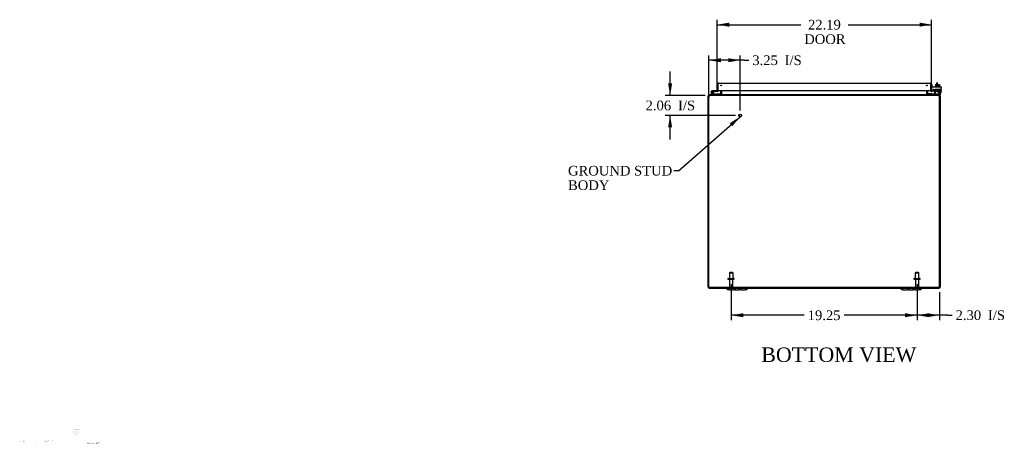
# Model space of a CAD drawing. Header units: inches. Extents: x 6 to 238, y 0 to 158.
# Tile 1 of 7: x 6 to 108, y 0 to 44. Entities that reach past the tile are written whole.
import ezdxf
from ezdxf.enums import TextEntityAlignment as Align

# ---------------------------------------------------------------- set-up
doc = ezdxf.new("R2010")
doc.units = ezdxf.units.IN
doc.header["$MEASUREMENT"] = 0
for name, color, linetype in [('COM40153-1', 7, 'CONTINUOUS'), ('COM40153-2', 7, 'CONTINUOUS'), ('COM42667', 7, 'CONTINUOUS'), ('COM42780', 7, 'CONTINUOUS'), ('COM48483', 7, 'CONTINUOUS'), ('COM48513', 7, 'CONTINUOUS'), ('COM71780-17', 7, 'CONTINUOUS'), ('DEFAULT', 7, 'CONTINUOUS'), ('DIMENSIONS', 7, 'CONTINUOUS'), ('FET07710', 7, 'CONTINUOUS'), ('HNG10620-26B', 7, 'CONTINUOUS'), ('HNG10620-26C', 7, 'CONTINUOUS'), ('HNG10620-26P', 7, 'CONTINUOUS'), ('SCC19011', 7, 'CONTINUOUS'), ('STD21878', 7, 'CONTINUOUS'), ('STD26094', 7, 'CONTINUOUS'), ('WAF25035', 7, 'CONTINUOUS')]:
    doc.layers.add(name, color=color, linetype=linetype)
doc.styles.add('SEACAD_TIMES_NEW_ROMAN', font='times.ttf')

# ---------------------------------------------------------------- blocks, each defined once
blk = doc.blocks.new('SEANNOT_GROUP')
at = {"layer": 'DIMENSIONS', "color": 7, "linetype": 'Continuous', "style": 'SEACAD_TIMES_NEW_ROMAN'}
blk.add_text('Hammond_WEB', height=0.125, dxfattribs=at).set_placement((13.01, 0.57), align=Align.TOP_LEFT)
blk = doc.blocks.new('SEANNOT_GROUP1')
at = {"layer": 'DEFAULT', "linetype": 'Continuous'}
blk.add_hatch(color=136, dxfattribs=at).paths.add_polyline_path([(79.8, 33.33), (80.6, 34.31), (79.52, 33.64)])
at = {"layer": 'DEFAULT', "color": 136, "linetype": 'Continuous'}
blk.add_line((74.23, 28.73), (73.73, 28.73), dxfattribs=at)
blk.add_lwpolyline([(74.23, 28.73), (80.6, 34.31)], dxfattribs=at)
at = {"layer": 'DEFAULT', "color": 136, "linetype": 'Continuous', "style": 'SEACAD_TIMES_NEW_ROMAN'}
for s, p in [('GROUND STUD', (62.79, 29.23)), ('BODY', (62.79, 27.73))]:
    blk.add_text(s, height=1, dxfattribs=at).set_placement(p, align=Align.TOP_LEFT)
blk = doc.blocks.new('GDIMGGROUP7')
at = {"layer": 'DEFAULT', "linetype": 'Continuous'}
for points in [[(100.18, 13.57), (100.18, 13.98), (98.93, 13.78)], [(99.98, 13.57), (101.23, 13.78), (99.98, 13.98)]]:
    blk.add_hatch(color=136, dxfattribs=at).paths.add_polyline_path(points)
at = {"layer": 'DEFAULT', "color": 136, "linetype": 'Continuous'}
for p, q in [((98.93, 16.99), (98.93, 13.28)), ((101.23, 16.15), (101.23, 13.28)), ((102.06, 13.78), (98.93, 13.78)), ((102.06, 13.78), (102.56, 13.78))]:
    blk.add_line(p, q, dxfattribs=at)
at = {"layer": 'DEFAULT', "color": 136, "linetype": 'Continuous', "style": 'SEACAD_TIMES_NEW_ROMAN'}
for s, p in [('2.30', (102.91, 14.28)), ('I/S', (106.26, 14.28))]:
    blk.add_text(s, height=1, dxfattribs=at).set_placement(p, align=Align.TOP_LEFT)
blk = doc.blocks.new('GDIMGGROUP8')
at = {"layer": 'DEFAULT', "linetype": 'Continuous'}
for points in [[(80.93, 13.57), (80.93, 13.98), (79.68, 13.77)], [(97.68, 13.57), (98.93, 13.77), (97.68, 13.98)]]:
    blk.add_hatch(color=136, dxfattribs=at).paths.add_polyline_path(points)
at = {"layer": 'DEFAULT', "color": 136, "linetype": 'Continuous'}
for p, q in [((79.68, 16.99), (79.68, 13.27)), ((98.93, 16.99), (98.93, 13.27)), ((87.25, 13.77), (79.68, 13.77)), ((98.93, 13.77), (91.36, 13.77))]:
    blk.add_line(p, q, dxfattribs=at)
at = {"layer": 'DEFAULT', "color": 136, "linetype": 'Continuous', "style": 'SEACAD_TIMES_NEW_ROMAN'}
blk.add_text('19.25', height=1, dxfattribs=at).set_placement((87.6, 14.27), align=Align.TOP_LEFT)
blk = doc.blocks.new('GDIMGGROUP14')
at = {"layer": 'DEFAULT', "linetype": 'Continuous'}
for points in [[(73.15, 37.76), (73.36, 36.51), (73.57, 37.76)], [(73.15, 33.2), (73.57, 33.2), (73.36, 34.45)]]:
    blk.add_hatch(color=136, dxfattribs=at).paths.add_polyline_path(points)
at = {"layer": 'DEFAULT', "color": 136, "linetype": 'Continuous'}
for p, q in [((73.36, 36.51), (73.36, 39.01)), ((76.98, 36.51), (72.86, 36.51)), ((80.12, 34.45), (72.86, 34.45)), ((73.36, 31.95), (73.36, 34.45))]:
    blk.add_line(p, q, dxfattribs=at)
at = {"layer": 'DEFAULT', "color": 136, "linetype": 'Continuous', "style": 'SEACAD_TIMES_NEW_ROMAN'}
for s, p in [('2.06', (70.82, 35.98)), ('I/S', (74.18, 35.98))]:
    blk.add_text(s, height=1, dxfattribs=at).set_placement(p, align=Align.TOP_LEFT)
blk = doc.blocks.new('GDIMGGROUP15')
at = {"layer": 'DEFAULT', "linetype": 'Continuous'}
for points in [[(78.62, 40.37), (77.37, 40.16), (78.62, 39.95)], [(79.37, 40.37), (79.37, 39.95), (80.62, 40.16)]]:
    blk.add_hatch(color=136, dxfattribs=at).paths.add_polyline_path(points)
at = {"layer": 'DEFAULT', "color": 136, "linetype": 'Continuous'}
for p, q in [((77.37, 27), (77.37, 40.66)), ((81.02, 40.16), (77.37, 40.16)), ((80.62, 34.95), (80.62, 40.66)), ((81.02, 40.16), (81.52, 40.16))]:
    blk.add_line(p, q, dxfattribs=at)
at = {"layer": 'DEFAULT', "color": 136, "linetype": 'Continuous', "style": 'SEACAD_TIMES_NEW_ROMAN'}
for s, p in [('3.25', (81.87, 40.66)), ('I/S', (85.22, 40.66))]:
    blk.add_text(s, height=1, dxfattribs=at).set_placement(p, align=Align.TOP_LEFT)
blk = doc.blocks.new('GDIMGGROUP20')
at = {"layer": 'DEFAULT', "linetype": 'Continuous'}
for points in [[(79.49, 44.05), (78.24, 43.84), (79.49, 43.63)], [(99.18, 44.05), (99.18, 43.63), (100.43, 43.84)]]:
    blk.add_hatch(color=136, dxfattribs=at).paths.add_polyline_path(points)
at = {"layer": 'DEFAULT', "color": 136, "linetype": 'Continuous'}
for p, q in [((78.24, 37.49), (78.24, 44.34)), ((78.24, 43.84), (86.89, 43.84)), ((91.78, 43.84), (100.43, 43.84)), ((100.43, 37.52), (100.43, 44.34))]:
    blk.add_line(p, q, dxfattribs=at)
at = {"layer": 'DEFAULT', "color": 136, "linetype": 'Continuous', "style": 'SEACAD_TIMES_NEW_ROMAN'}
for s, p in [('22.19', (87.63, 44.34)), ('DOOR', (87.24, 42.84))]:
    blk.add_text(s, height=1, dxfattribs=at).set_placement(p, align=Align.TOP_LEFT)

msp = doc.modelspace()

# ---------------------------------------------------------------- linework, layer by layer
at = {"layer": 'COM40153-1', "color": 7}
for p, q in [((100.98, 37.65), (100.98, 37.83)), ((101.05, 37.83), (100.98, 37.83)), ((101.05, 37.65), (101.05, 37.83))]:
    msp.add_line(p, q, dxfattribs=at)
at = {"layer": 'COM40153-2', "color": 7}
for p, q in [((100.5, 37.62), (100.43, 37.62)), ((100.5, 37.42), (100.5, 37.62)), ((100.71, 37.02), (100.55, 37.02)), ((100.7, 37.09), (100.6, 37.09)), ((101.43, 37.09), (101.4, 37.09)), ((101.4, 37.02), (101.43, 37.02)), ((101.43, 37.09), (101.43, 37.02))]:
    msp.add_line(p, q, dxfattribs=at)
msp.add_arc((100.54, 37.12), 0.108, 180, 186.8545, dxfattribs=at)
at = {"layer": 'COM42667', "color": 7}
for p, q in [((100.43, 37.42), (101.4, 37.42)), ((100.43, 37.28), (100.43, 37.42)), ((100.43, 37.28), (100.43, 37.03)), ((100.54, 37), (100.6, 37.09)), ((100.71, 37.06), (100.71, 36.8)), ((101.06, 36.89), (101.18, 37.05)), ((101.06, 36.86), (101.06, 36.89)), ((101.17, 36.86), (101.06, 36.86)), ((101.17, 37), (101.09, 36.89)), ((101.09, 36.89), (101.17, 36.89)), ((101.17, 36.89), (101.17, 37)), ((101.17, 36.8), (101.17, 36.86)), ((101.2, 36.8), (101.17, 36.8)), ((101.18, 37.05), (101.2, 37.05)), ((101.2, 37.05), (101.2, 36.89)), ((101.2, 36.89), (101.24, 36.89)), ((101.24, 36.86), (101.2, 36.86)), ((101.2, 36.86), (101.2, 36.8)), ((101.24, 36.89), (101.24, 36.86)), ((101.4, 37.42), (101.4, 37.28)), ((101.4, 36.8), (101.4, 37.28))]:
    msp.add_line(p, q, dxfattribs=at)
for centre, radius, start, end in [((100.49, 37.03), 0.06, 180, 202.199), ((100.65, 37.06), 0.06, 0, 147.1545), ((100.84, 36.8), 0.125, 180, 270), ((101.27, 36.8), 0.125, 270, 0)]:
    msp.add_arc(centre, radius, start, end, dxfattribs=at)
at = {"layer": 'COM42780', "color": 7}
for p, q in [((100, 36.67), (100.07, 36.74)), ((100.07, 36.74), (100.12, 36.69)), ((100.8, 37.15), (101.3, 37.15)), ((100.8, 37.06), (100.8, 37.15)), ((100.8, 37.06), (101.3, 37.06)), ((100.8, 37.01), (100.8, 37.06)), ((100.8, 37.06), (100.8, 36.59)), ((100.85, 37.06), (100.85, 36.96)), ((100.85, 36.96), (101.24, 36.96)), ((100.92, 37.15), (100.92, 36.96)), ((100.94, 37.15), (100.94, 36.96)), ((101.16, 36.96), (101.16, 37.15)), ((101.17, 37.15), (101.17, 36.96)), ((101.24, 36.96), (101.24, 37.06)), ((101.3, 37.01), (101.3, 37.15)), ((101.3, 36.72), (101.3, 37.01)), ((101.3, 36.68), (101.3, 36.72)), ((100, 36.67), (100.05, 36.62)), ((100.15, 36.67), (101.05, 36.67)), ((100.18, 36.67), (100.18, 36.67)), ((100.24, 36.67), (100.18, 36.67)), ((100.24, 36.67), (100.24, 36.67)), ((100.27, 36.67), (100.24, 36.67)), ((100.27, 36.67), (100.27, 36.67)), ((100.43, 36.67), (100.27, 36.67)), ((100.39, 36.67), (100.39, 36.67)), ((100.43, 36.67), (100.43, 36.67)), ((101.05, 36.67), (101.3, 36.67)), ((101.3, 36.58), (101.19, 36.58)), ((101.3, 36.67), (101.3, 36.68)), ((101.3, 36.67), (101.3, 36.58))]:
    msp.add_line(p, q, dxfattribs=at)
for radius in [0.143, 0.048]:
    msp.add_arc((100.15, 36.72), radius, 225, 270, dxfattribs=at)
msp.add_ellipse((100.55, 37.68), major_axis=(0, -14.32), ratio=0.017455, start_param=1.503851, end_param=1.524085, dxfattribs=at)
for points, knots in [([(100.8, 36.68), (100.8, 36.68), (100.8, 36.68), (100.8, 36.68), (100.8, 36.68), (100.8, 36.69), (100.8, 36.7), (100.8, 36.71), (100.8, 36.71), (100.8, 36.72)], [0.3597521, 0.3597521, 0.3597521, 0.3597521, 0.375, 0.375, 0.5, 0.5, 0.75, 0.75, 1, 1, 1, 1]), ([(100.79, 36.67), (100.79, 36.67), (100.79, 36.67), (100.8, 36.68), (100.8, 36.68), (100.8, 36.68)], [0, 0, 0, 0, 0.25, 0.25, 0.3597521, 0.3597521, 0.3597521, 0.3597521]), ([(100.8, 36.59), (100.8, 36.59), (100.8, 36.58), (100.8, 36.58), (100.79, 36.58), (100.79, 36.58)], [0, 0, 0, 0, 0.5, 0.5, 1, 1, 1, 1])]:
    msp.add_open_spline(points, degree=3, knots=knots, dxfattribs=at)
at = {"layer": 'COM48483', "color": 7}
for p, q in [((78.61, 36.61), (78.61, 37.02)), ((78.68, 36.61), (78.68, 37.02)), ((99.93, 36.61), (99.93, 37.02)), ((100, 37.02), (100, 36.61)), ((77.3, 36.35), (77.3, 36.47)), ((77.37, 36.47), (77.3, 36.47)), ((77.3, 16.69), (77.3, 36.35)), ((77.37, 36.35), (77.37, 36.47)), ((77.39, 36.5), (77.41, 36.51)), ((77.41, 36.51), (77.41, 36.58)), ((77.41, 36.58), (77.48, 36.58)), ((78.6, 36.6), (78.67, 36.58)), ((100, 36.6), (99.93, 36.58)), ((101.13, 36.58), (101.19, 36.58)), ((101.19, 36.51), (101.19, 36.58)), ((101.21, 36.5), (101.19, 36.51)), ((101.23, 36.35), (101.23, 36.47)), ((101.23, 36.47), (101.3, 36.47)), ((101.3, 36.47), (101.3, 36.35)), ((101.3, 36.35), (101.3, 16.69)), ((77.41, 16.58), (79.3, 16.58)), ((81.3, 16.58), (97.3, 16.58)), ((99.3, 16.58), (101.19, 16.58))]:
    msp.add_line(p, q, dxfattribs=at)
for centre, radius, start, end in [((77.41, 36.47), 0.108, 122.6431, 180), ((77.41, 36.47), 0.109, 90.0913, 122.5518), ((77.41, 36.47), 0.036, 122.6431, 180), ((78.57, 36.61), 0.036, 270.0001, 343.7794), ((78.57, 36.61), 0.036, 343.7795, 360), ((78.57, 36.61), 0.108, 343.7795, 360), ((100.04, 36.61), 0.108, 180, 196.2205), ((100.04, 36.61), 0.036, 180, 196.2205), ((100.04, 36.61), 0.036, 196.2206, 269.9999), ((101.19, 36.47), 0.108, 57.3569, 90), ((101.19, 36.47), 0.036, 0, 57.3569), ((101.19, 36.47), 0.108, 0, 57.3569), ((77.41, 16.69), 0.108, 180, 270), ((101.19, 16.69), 0.108, 270, 0)]:
    msp.add_arc(centre, radius, start, end, dxfattribs=at)
at = {"layer": 'COM48513', "color": 7}
for p, q in [((78.62, 37.52), (78.62, 37.59)), ((78.7, 37.5), (78.7, 37.52)), ((78.7, 36.61), (78.7, 37.02)), ((99.9, 37.5), (99.9, 37.52)), ((99.9, 37.02), (99.9, 36.61)), ((99.99, 37.52), (99.99, 37.59)), ((77.37, 16.65), (77.37, 36.35)), ((77.45, 36.5), (77.48, 36.51)), ((101.13, 36.58), (77.48, 36.58)), ((77.48, 36.51), (77.48, 36.58)), ((101.13, 36.51), (77.48, 36.51)), ((78.63, 36.58), (78.63, 36.51)), ((78.7, 36.61), (78.7, 36.6)), ((78.7, 36.6), (78.7, 36.58)), ((99.9, 36.6), (99.9, 36.61)), ((99.9, 36.6), (99.9, 36.58)), ((99.98, 36.58), (99.98, 36.51)), ((101.13, 36.51), (101.13, 36.58)), ((101.13, 36.51), (101.16, 36.5)), ((101.23, 16.65), (101.23, 36.35)), ((101.23, 16.65), (77.37, 16.65))]:
    msp.add_line(p, q, dxfattribs=at)
for centre, radius, start, end in [((77.62, 36.35), 0.25, 151.8454, 180), ((77.62, 36.43), 0.219, 141.4717, 168.0655), ((77.48, 36.41), 0.0964, 109.4824, 141.066), ((77.48, 36.53), 0.0474, 94.5956, 140.4649), ((78.62, 36.72), 0.144, 273.4883, 305.1665), ((99.99, 36.72), 0.144, 234.8335, 266.5117), ((101.12, 36.53), 0.0474, 39.5351, 85.4044), ((100.99, 36.43), 0.219, 11.9345, 38.5283), ((101.13, 36.41), 0.0962, 38.8912, 70.5605), ((100.98, 36.35), 0.25, 0, 28.1546)]:
    msp.add_arc(centre, radius, start, end, dxfattribs=at)
for points in [[(78.62, 37.59), (78.62, 37.59), (78.63, 37.59), (78.65, 37.58), (78.65, 37.58), (78.67, 37.57), (78.67, 37.56), (78.69, 37.54), (78.7, 37.53), (78.7, 37.52)], [(99.9, 37.52), (99.91, 37.53), (99.92, 37.54), (99.93, 37.56), (99.94, 37.57), (99.95, 37.58), (99.96, 37.58), (99.97, 37.59), (99.98, 37.59), (99.99, 37.59)], [(78.7, 36.58), (78.7, 36.57), (78.69, 36.56), (78.68, 36.54), (78.67, 36.54), (78.66, 36.52), (78.65, 36.52), (78.64, 36.51), (78.63, 36.51), (78.63, 36.51)], [(99.98, 36.51), (99.97, 36.51), (99.96, 36.51), (99.95, 36.52), (99.95, 36.52), (99.93, 36.54), (99.93, 36.54), (99.92, 36.56), (99.91, 36.57), (99.9, 36.58)]]:
    msp.add_open_spline(points, degree=3, knots=[0, 0, 0, 0, 0.25, 0.25, 0.5, 0.5, 0.75, 0.75, 1, 1, 1, 1], dxfattribs=at)
at = {"layer": 'COM71780-17', "color": 7}
for p, q in [((78.31, 37.78), (78.31, 37.68)), ((78.31, 37.68), (78.31, 37.78)), ((78.35, 37.79), (100.32, 37.79)), ((100.36, 37.68), (100.36, 37.78)), ((100.36, 37.78), (100.36, 37.68)), ((78.24, 36.99), (78.24, 37.68)), ((78.24, 36.99), (78.31, 36.99)), ((78.31, 36.99), (78.31, 37.68)), ((78.31, 37.68), (78.31, 37.02)), ((78.31, 37.02), (100.36, 37.02)), ((100.36, 37.02), (100.36, 37.68)), ((100.36, 37.68), (100.36, 37.02)), ((100.43, 37.02), (100.36, 37.02)), ((100.44, 36.99), (100.39, 36.94)), ((100.43, 37.68), (100.43, 37.02)), ((100.64, 37.02), (100.47, 36.99)), ((100.47, 36.99), (100.48, 36.92)), ((100.65, 36.95), (100.48, 36.92)), ((100.65, 36.95), (100.64, 37.02))]:
    msp.add_line(p, q, dxfattribs=at)
for centre, radius, start, end in [((78.35, 37.68), 0.108, 109.4712, 180), ((78.35, 37.68), 0.108, 90, 109.4712), ((100.32, 37.68), 0.108, 70.5288, 90), ((100.32, 37.68), 0.108, 0, 70.5288), ((100.46, 37.02), 0.108, 180, 230), ((100.46, 37.02), 0.108, 230.0001, 279.9999), ((100.46, 37.02), 0.036, 180, 230), ((100.46, 37.02), 0.036, 230, 280)]:
    msp.add_arc(centre, radius, start, end, dxfattribs=at)
for centre, start_param, end_param in [((78.35, 37.68), 3.141593, 3.48143), ((100.32, 37.68), 2.801756, 3.141593)]:
    msp.add_ellipse(centre, major_axis=(0, -0.108), ratio=0.997813, start_param=start_param, end_param=end_param, dxfattribs=at)
at = {"layer": 'FET07710', "color": 7}
for p, q in [((79.3, 16.39), (79.3, 16.58)), ((79.3, 16.58), (79.49, 16.58)), ((79.49, 16.39), (79.3, 16.39)), ((79.49, 16.58), (79.9, 16.58)), ((79.49, 16.39), (79.9, 16.39)), ((79.9, 16.58), (80.08, 16.58)), ((80.08, 16.39), (79.9, 16.39)), ((80.08, 16.58), (80.3, 16.58)), ((80.08, 16.58), (80.08, 16.39)), ((80.08, 16.39), (80.3, 16.39)), ((80.3, 16.58), (80.3, 16.58)), ((80.3, 16.58), (80.52, 16.58)), ((80.3, 16.39), (80.52, 16.39)), ((80.3, 16.39), (80.3, 16.39)), ((80.52, 16.39), (80.52, 16.58)), ((80.52, 16.58), (80.71, 16.58)), ((80.71, 16.39), (80.52, 16.39)), ((80.71, 16.58), (81.12, 16.58)), ((80.71, 16.39), (81.12, 16.39)), ((81.12, 16.58), (81.3, 16.58)), ((81.3, 16.39), (81.12, 16.39)), ((81.3, 16.58), (81.3, 16.39)), ((97.3, 16.39), (97.3, 16.58)), ((97.3, 16.58), (97.49, 16.58)), ((97.49, 16.39), (97.3, 16.39)), ((97.49, 16.58), (97.9, 16.58)), ((97.49, 16.39), (97.9, 16.39)), ((97.9, 16.58), (98.08, 16.58)), ((98.08, 16.39), (97.9, 16.39)), ((98.08, 16.58), (98.3, 16.58)), ((98.08, 16.58), (98.08, 16.39)), ((98.08, 16.39), (98.3, 16.39)), ((98.3, 16.58), (98.3, 16.58)), ((98.3, 16.58), (98.52, 16.58)), ((98.3, 16.39), (98.52, 16.39)), ((98.3, 16.39), (98.3, 16.39)), ((98.52, 16.39), (98.52, 16.58)), ((98.52, 16.58), (98.71, 16.58)), ((98.71, 16.39), (98.52, 16.39)), ((98.71, 16.58), (99.12, 16.58)), ((98.71, 16.39), (99.12, 16.39)), ((99.12, 16.58), (99.3, 16.58)), ((99.3, 16.39), (99.12, 16.39)), ((99.3, 16.58), (99.3, 16.39))]:
    msp.add_line(p, q, dxfattribs=at)
at = {"layer": 'HNG10620-26B', "color": 7}
for p, q in [((77.76, 36.6), (77.63, 36.73)), ((77.8, 36.65), (77.68, 36.77)), ((77.79, 36.69), (77.77, 36.75)), ((78.56, 36.64), (77.82, 36.64)), ((78.56, 36.58), (78.56, 36.64))]:
    msp.add_line(p, q, dxfattribs=at)
for centre, radius, start, end in [((77.74, 36.84), 0.154, 287.1819, 225), ((77.74, 36.84), 0.0938, 287.1819, 225), ((77.82, 36.67), 0.089, 225, 270), ((77.82, 36.67), 0.029, 225, 270)]:
    msp.add_arc(centre, radius, start, end, dxfattribs=at)
at = {"layer": 'HNG10620-26C', "color": 7}
for p, q in [((77.9, 36.99), (77.74, 36.99)), ((77.9, 36.93), (77.86, 36.93)), ((78.24, 36.99), (77.9, 36.99)), ((77.9, 36.99), (77.9, 36.93)), ((78.28, 36.93), (77.9, 36.93)), ((78.31, 37.47), (78.31, 37.47))]:
    msp.add_line(p, q, dxfattribs=at)
for centre, radius, start, end in [((77.74, 36.84), 0.154, 277.4281, 287.1819), ((78.28, 37.02), 0.089, 270, 0)]:
    msp.add_arc(centre, radius, start, end, dxfattribs=at)
at = {"layer": 'HNG10620-26P', "color": 7}
msp.add_circle((77.74, 36.84), 0.0938, dxfattribs=at)
at = {"layer": 'SCC19011', "color": 7}
for p, q in [((100.83, 37.65), (100.83, 37.47)), ((100.83, 37.65), (101.05, 37.65)), ((101.05, 37.65), (101.05, 37.47)), ((101.05, 37.65), (101.26, 37.65)), ((101.26, 37.65), (101.26, 37.47))]:
    msp.add_line(p, q, dxfattribs=at)
at = {"layer": 'STD21878', "color": 7}
for radius in [0.141, 0.125]:
    msp.add_circle((80.62, 34.45), radius, dxfattribs=at)
at = {"layer": 'STD26094', "color": 7}
for p, q in [((79.35, 17.56), (79.35, 17.52)), ((79.38, 17.59), (79.97, 17.59)), ((79.38, 17.49), (79.97, 17.49)), ((79.53, 18.21), (79.49, 18.17)), ((79.49, 18.17), (79.87, 18.17)), ((79.49, 18.17), (79.49, 17.59)), ((79.51, 17.49), (79.51, 16.71)), ((79.83, 18.21), (79.53, 18.21)), ((79.87, 18.17), (79.83, 18.21)), ((79.84, 16.71), (79.84, 17.49)), ((79.87, 17.59), (79.87, 18.17)), ((80, 17.52), (80, 17.56)), ((98.6, 17.56), (98.6, 17.52)), ((98.63, 17.59), (99.22, 17.59)), ((98.63, 17.49), (99.22, 17.49)), ((98.78, 18.21), (98.74, 18.17)), ((98.74, 18.17), (99.12, 18.17)), ((98.74, 18.17), (98.74, 17.59)), ((98.76, 17.49), (98.76, 16.71)), ((99.08, 18.21), (98.78, 18.21)), ((99.12, 18.17), (99.08, 18.21)), ((99.09, 16.71), (99.09, 17.49)), ((99.12, 17.59), (99.12, 18.17)), ((99.25, 17.52), (99.25, 17.56))]:
    msp.add_line(p, q, dxfattribs=at)
for centre, radius, start, end in [((79.38, 17.56), 0.03, 90, 180), ((79.38, 17.52), 0.03, 180, 270), ((79.97, 17.56), 0.03, 0, 90), ((79.97, 17.52), 0.03, 270, 0), ((98.63, 17.56), 0.03, 90, 180), ((98.63, 17.52), 0.03, 180, 270), ((99.22, 17.56), 0.03, 0, 90), ((99.22, 17.52), 0.03, 270, 0), ((79.57, 16.71), 0.06, 180, 270), ((79.78, 16.71), 0.06, 270, 0), ((98.82, 16.71), 0.06, 180, 270), ((99.03, 16.71), 0.06, 270, 0)]:
    msp.add_arc(centre, radius, start, end, dxfattribs=at)
at = {"layer": 'WAF25035', "color": 7}
for p, q in [((101.3, 37.47), (100.8, 37.47)), ((100.8, 37.47), (100.8, 37.42)), ((101.3, 37.42), (101.3, 37.47))]:
    msp.add_line(p, q, dxfattribs=at)

# ---------------------------------------------------------------- block references
at = {"layer": 'DEFAULT', "color": 7}
for name in ['GDIMGGROUP20', 'GDIMGGROUP15', 'GDIMGGROUP14', 'SEANNOT_GROUP1', 'GDIMGGROUP8', 'GDIMGGROUP7']:
    msp.add_blockref(name, (0, 0), dxfattribs=at)
at = {"layer": 'DIMENSIONS'}
msp.add_blockref('SEANNOT_GROUP', (0, 0), dxfattribs=at)

# ---------------------------------------------------------------- texts
at = {"layer": 'DEFAULT', "color": 7, "style": 'SEACAD_TIMES_NEW_ROMAN'}
msp.add_text('BOTTOM VIEW', height=1.5, dxfattribs=at).set_placement((82.8, 10.44), align=Align.TOP_LEFT)
at = {"layer": 'DIMENSIONS', "attachment_point": 5}
for s, insert, char_height, width in [('{\\fTimes New Roman|b0||i0||c0|p34;\\C7;\\H8.e-002;\\W1.;X.XXXXXX}', (11.88, 1.94), 0.08, 0.9802), ('{\\fTimes New Roman|b0||i0||c0|p34;\\C7;\\H8.e-002;\\W1.;XX XX XX}', (11.88, 1.7), 0.08, 0.9802), ('{\\fTimes New Roman|b0||i0||c0|p34;\\C7;\\H8.e-002;\\W1.;N/A\\P}', (11.87, 1.45), 0.08, 0.869), ('{\\fTimes New Roman|b0||i0||c0|p34;\\C7;\\H8.e-002;\\W1.;A}', (6.06, 0.74), 0.08, 0.1066), ('{\\fTimes New Roman|b0||i0||c0|p34;\\C7;\\H8.e-002;\\W1.;N/A}', (6.48, 0.75), 0.08, 0.4265), ('{\\fTimes New Roman|b0||i0||c0|p34;\\C7;\\H7.e-002;\\W1.;RELEASE}', (7.59, 0.76), 0.07, 1.7284), ('{\\fTimes New Roman|b0||i0||c0|p34;\\C7;\\H8.e-002;\\W1.;XXXXXXX}', (8.85, 0.75), 0.08, 0.7406), ('{\\fTimes New Roman|b0||i0||c0|p34;\\C7;\\H8.e-002;\\W1.;XXX}', (9.41, 0.75), 0.08, 0.3546)]:
    msp.add_mtext(s, dxfattribs=dict(at, insert=insert, char_height=char_height, width=width))

doc.saveas('drawing.dxf')
